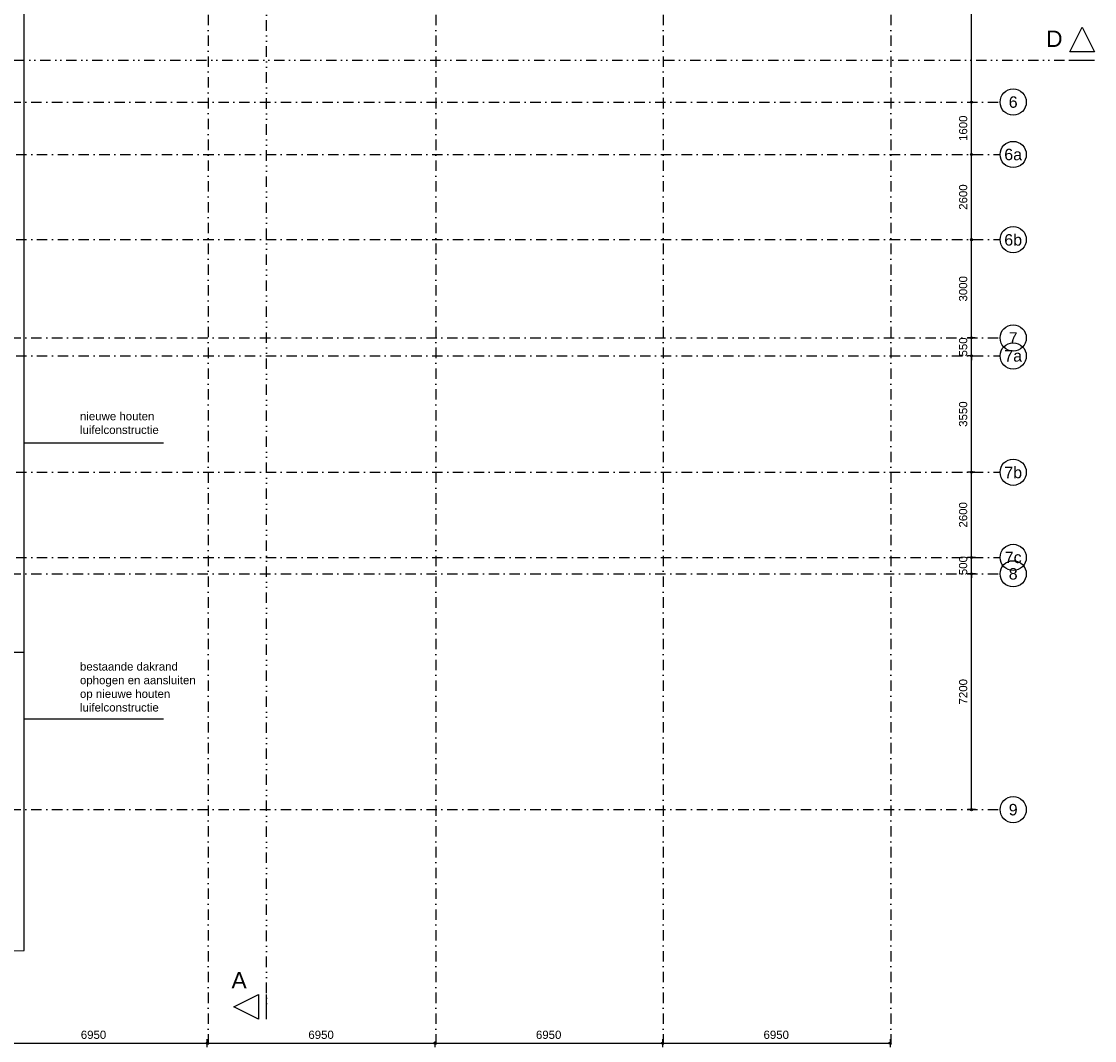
# Model space of a CAD drawing. Header units: millimetres. Extents: x 1137596 to 6076935, y -417599 to 265181.
# Tile 28 of 47: x 1279389 to 1312159, y -356519 to -325411. Entities that reach past the tile are written whole.
import ezdxf
from ezdxf.enums import TextEntityAlignment as Align

# ---------------------------------------------------------------- set-up
doc = ezdxf.new("R2010")
doc.units = ezdxf.units.MM
doc.header["$LTSCALE"] = 50
doc.header["$PDMODE"] = 3
doc.header["$PDSIZE"] = 1
doc.linetypes.add('DASHDOT2', pattern=[12.7, 6.35, -3.175, 0, -3.175])
doc.linetypes.add('DIVIDE2', pattern=[15.875, 6.35, -3.175, 0, -3.175, 0, -3.175])
doc.layers.get('0').update_dxf_attribs({"linetype": 'CONTINUOUS'})
doc.layers.get('DEFPOINTS').update_dxf_attribs({"linetype": 'CONTINUOUS'})
for name, color, linetype in [('AL24----_TRAPPEN', 1, 'CONTINUOUS'), ('AL27----_DAKEN', 7, 'CONTINUOUS'), ('Alg-Dik-Az', 4, 'CONTINUOUS'), ('bib', 7, 'CONTINUOUS'), ('bib @ 100', 7, 'CONTINUOUS'), ('DIM25', 1, 'CONTINUOUS'), ('Stramien-Alg-Az', 9, 'DASHDOT2'), ('Stramien-Alg-Drs', 8, 'CONTINUOUS'), ('Stramien-Alg-Txt', 2, 'CONTINUOUS'), ('Txt25', 2, 'CONTINUOUS')]:
    doc.layers.add(name, color=color, linetype=linetype)
doc.styles.add('BOS3', font='arial.ttf')
doc.dimstyles.new('BOS3', dxfattribs={"dimtxt": 2.5, "dimasz": 1.25, "dimexe": 1.25, "dimexo": 0, "dimgap": 1.25, "dimtad": 1, "dimdec": 3, "dimdsep": 46, "dimtxsty": 'BOS3', "dimblk": 'SMALL', "dimblk1": 'SMALL', "dimblk2": 'SMALL', "dimsah": 1, "dimcen": 2.5, "dimclrd": 1, "dimclre": 1, "dimclrt": 2, "dimadec": 4, "dimazin": 2, "dimtfac": 0.4, "dimtdec": 0, "dimtix": 1, "dimtmove": 2, "dimatfit": 3, "dimfxl": 1.25, "dimfxlon": 1, "dimtvp": 1, "dimtolj": 1, "dimarcsym": 0})

# ---------------------------------------------------------------- blocks, each defined once
blk = doc.blocks.new('*U247')
at = {"layer": 'Stramien-Alg-Drs'}
blk.add_circle((-4, 0), 4, dxfattribs=at)
at = {"layer": 'Stramien-Alg-Txt', "style": 'BOS3'}
blk.add_attdef('TEKST', text='', height=3.5, dxfattribs=at).set_placement((-4, 0), align=Align.MIDDLE)
blk = doc.blocks.new('_Small')
at = {"color": 0, "linetype": 'ByBlock', "lineweight": -2}
blk.add_circle((0, 0), 0.25, dxfattribs=at)
blk = doc.blocks.new('*D186')
at = {"layer": 'DEFPOINTS', "color": 0, "transparency": 16777216}
for p in [(759144, -627668), (766094, -627576), (766094, -627843)]:
    blk.add_point(p, dxfattribs=at)
at = {"layer": 'DIM25', "color": 1, "lineweight": -2, "transparency": 16777216}
for p, q in [((759144, -627793), (759144, -627968)), ((759144, -627843), (766094, -627843)), ((766094, -627718), (766094, -627968))]:
    blk.add_line(p, q, dxfattribs=at)
at = {"layer": 'DIM25', "color": 1, "lineweight": -2, "transparency": 16777216, "xscale": 125, "yscale": 125, "zscale": 125, "rotation": 180}
blk.add_blockref('_Small', (759144, -627843), dxfattribs=at)
at = {"layer": 'DIM25', "color": 1, "lineweight": -2, "transparency": 16777216, "xscale": 125, "yscale": 125, "zscale": 125}
blk.add_blockref('_Small', (766094, -627843), dxfattribs=at)
at = {"layer": 'DIM25', "color": 2, "transparency": 16777216, "insert": (762619, -627591), "char_height": 250, "attachment_point": 5, "style": 'BOS3'}
blk.add_mtext('\\A1;6950', dxfattribs=at)
blk = doc.blocks.new('*D187')
at = {"layer": 'DEFPOINTS', "color": 0, "transparency": 16777216}
for p in [(752194, -627843), (745244, -628152), (752194, -628286)]:
    blk.add_point(p, dxfattribs=at)
at = {"layer": 'DIM25', "color": 1, "lineweight": -2, "transparency": 16777216}
for p, q in [((745244, -627968), (745244, -627718)), ((745244, -627843), (752194, -627843)), ((752194, -627968), (752194, -627718))]:
    blk.add_line(p, q, dxfattribs=at)
at = {"layer": 'DIM25', "color": 1, "lineweight": -2, "transparency": 16777216, "xscale": 125, "yscale": 125, "zscale": 125, "rotation": 180}
blk.add_blockref('_Small', (745244, -627843), dxfattribs=at)
at = {"layer": 'DIM25', "color": 1, "lineweight": -2, "transparency": 16777216, "xscale": 125, "yscale": 125, "zscale": 125}
blk.add_blockref('_Small', (752194, -627843), dxfattribs=at)
at = {"layer": 'DIM25', "color": 2, "transparency": 16777216, "insert": (748719, -627591), "char_height": 250, "attachment_point": 5, "style": 'BOS3'}
blk.add_mtext('\\A1;6950', dxfattribs=at)
blk = doc.blocks.new('*D196')
at = {"layer": 'DEFPOINTS', "color": 0, "transparency": 16777216}
for p in [(759144, -627668), (759144, -627843), (752194, -628286)]:
    blk.add_point(p, dxfattribs=at)
at = {"layer": 'DIM25', "color": 1, "lineweight": -2, "transparency": 16777216}
for p, q in [((752194, -627968), (752194, -627718)), ((752194, -627843), (759144, -627843)), ((759144, -627793), (759144, -627968))]:
    blk.add_line(p, q, dxfattribs=at)
at = {"layer": 'DIM25', "color": 1, "lineweight": -2, "transparency": 16777216, "xscale": 125, "yscale": 125, "zscale": 125, "rotation": 180}
blk.add_blockref('_Small', (752194, -627843), dxfattribs=at)
at = {"layer": 'DIM25', "color": 1, "lineweight": -2, "transparency": 16777216, "xscale": 125, "yscale": 125, "zscale": 125}
blk.add_blockref('_Small', (759144, -627843), dxfattribs=at)
at = {"layer": 'DIM25', "color": 2, "transparency": 16777216, "insert": (755669, -627591), "char_height": 250, "attachment_point": 5, "style": 'BOS3'}
blk.add_mtext('\\A1;6950', dxfattribs=at)
blk = doc.blocks.new('*D197')
at = {"layer": 'DEFPOINTS', "color": 0, "transparency": 16777216}
for p in [(766094, -627576), (773044, -627576), (773044, -627843)]:
    blk.add_point(p, dxfattribs=at)
at = {"layer": 'DIM25', "color": 1, "lineweight": -2, "transparency": 16777216}
for p, q in [((766094, -627718), (766094, -627968)), ((766094, -627843), (773044, -627843)), ((773044, -627718), (773044, -627968))]:
    blk.add_line(p, q, dxfattribs=at)
at = {"layer": 'DIM25', "color": 1, "lineweight": -2, "transparency": 16777216, "xscale": 125, "yscale": 125, "zscale": 125, "rotation": 180}
blk.add_blockref('_Small', (766094, -627843), dxfattribs=at)
at = {"layer": 'DIM25', "color": 1, "lineweight": -2, "transparency": 16777216, "xscale": 125, "yscale": 125, "zscale": 125}
blk.add_blockref('_Small', (773044, -627843), dxfattribs=at)
at = {"layer": 'DIM25', "color": 2, "transparency": 16777216, "insert": (769569, -627591), "char_height": 250, "attachment_point": 5, "style": 'BOS3'}
blk.add_mtext('\\A1;6950', dxfattribs=at)
blk = doc.blocks.new('*D198')
at = {"layer": 'DEFPOINTS', "color": 0, "transparency": 16777216}
for p in [(775531, -610417), (775756, -610417), (775942, -613017)]:
    blk.add_point(p, dxfattribs=at)
at = {"layer": 'DIM25', "color": 1, "lineweight": -2, "transparency": 16777216}
for p, q in [((775631, -610417), (775406, -610417)), ((775531, -613017), (775531, -610417)), ((775656, -613017), (775406, -613017))]:
    blk.add_line(p, q, dxfattribs=at)
at = {"layer": 'DIM25', "color": 1, "lineweight": -2, "transparency": 16777216, "xscale": 125, "yscale": 125, "zscale": 125}
for p, rotation in [((775531, -610417), 90), ((775531, -613017), 270)]:
    blk.add_blockref('_Small', p, dxfattribs=dict(at, rotation=rotation))
at = {"layer": 'DIM25', "color": 2, "transparency": 16777216, "insert": (775278, -611717), "char_height": 250, "attachment_point": 5, "rotation": 90, "style": 'BOS3'}
blk.add_mtext('\\A1;2600', dxfattribs=at)
blk = doc.blocks.new('*D199')
at = {"layer": 'DEFPOINTS', "color": 0, "transparency": 16777216}
for p in [(775531, -606867), (775657, -606867), (775756, -610417)]:
    blk.add_point(p, dxfattribs=at)
at = {"layer": 'DIM25', "color": 1, "lineweight": -2, "transparency": 16777216}
for p, q in [((775532, -606867), (775406, -606867)), ((775531, -610417), (775531, -606867)), ((775631, -610417), (775406, -610417))]:
    blk.add_line(p, q, dxfattribs=at)
at = {"layer": 'DIM25', "color": 1, "lineweight": -2, "transparency": 16777216, "xscale": 125, "yscale": 125, "zscale": 125}
for p, rotation in [((775531, -606867), 90), ((775531, -610417), 270)]:
    blk.add_blockref('_Small', p, dxfattribs=dict(at, rotation=rotation))
at = {"layer": 'DIM25', "color": 2, "transparency": 16777216, "insert": (775278, -608642), "char_height": 250, "attachment_point": 5, "rotation": 90, "style": 'BOS3'}
blk.add_mtext('\\A1;3550', dxfattribs=at)
blk = doc.blocks.new('*D200')
at = {"layer": 'DEFPOINTS', "color": 0, "transparency": 16777216}
for p in [(775458, -603317), (775531, -603317), (775766, -606317)]:
    blk.add_point(p, dxfattribs=at)
at = {"layer": 'DIM25', "color": 1, "lineweight": -2, "transparency": 16777216}
for p, q in [((775531, -603317), (775656, -603317)), ((775531, -606317), (775531, -603317)), ((775641, -606317), (775406, -606317))]:
    blk.add_line(p, q, dxfattribs=at)
at = {"layer": 'DIM25', "color": 1, "lineweight": -2, "transparency": 16777216, "xscale": 125, "yscale": 125, "zscale": 125}
for p, rotation in [((775531, -603317), 90), ((775531, -606317), 270)]:
    blk.add_blockref('_Small', p, dxfattribs=dict(at, rotation=rotation))
at = {"layer": 'DIM25', "color": 2, "transparency": 16777216, "insert": (775278, -604817), "char_height": 250, "attachment_point": 5, "rotation": 90, "style": 'BOS3'}
blk.add_mtext('\\A1;3000', dxfattribs=at)
blk = doc.blocks.new('*D201')
at = {"layer": 'DEFPOINTS', "color": 0, "transparency": 16777216}
for p in [(775531, -613017), (775942, -613017), (775787, -613517)]:
    blk.add_point(p, dxfattribs=at)
at = {"layer": 'DIM25', "color": 1, "lineweight": -2, "transparency": 16777216}
for p, q in [((775656, -613017), (775406, -613017)), ((775531, -613017), (775531, -612892)), ((775531, -613517), (775531, -613017)), ((775656, -613517), (775406, -613517)), ((775531, -613517), (775531, -613642))]:
    blk.add_line(p, q, dxfattribs=at)
at = {"layer": 'DIM25', "color": 1, "lineweight": -2, "transparency": 16777216, "xscale": 125, "yscale": 125, "zscale": 125}
for p, rotation in [((775531, -613017), 270), ((775531, -613517), 90)]:
    blk.add_blockref('_Small', p, dxfattribs=dict(at, rotation=rotation))
at = {"layer": 'DIM25', "color": 2, "transparency": 16777216, "insert": (775278, -613267), "char_height": 250, "attachment_point": 5, "rotation": 90, "style": 'BOS3'}
blk.add_mtext('\\A1;500', dxfattribs=at)
blk = doc.blocks.new('*D207')
at = {"layer": 'DEFPOINTS', "color": 0, "transparency": 16777216}
for p in [(775531, -606317), (775766, -606317), (775657, -606867)]:
    blk.add_point(p, dxfattribs=at)
at = {"layer": 'DIM25', "color": 1, "lineweight": -2, "transparency": 16777216}
for p, q in [((775531, -606317), (775531, -606192)), ((775641, -606317), (775406, -606317)), ((775531, -606867), (775531, -606317)), ((775532, -606867), (775406, -606867)), ((775531, -606867), (775531, -606992))]:
    blk.add_line(p, q, dxfattribs=at)
at = {"layer": 'DIM25', "color": 1, "lineweight": -2, "transparency": 16777216, "xscale": 125, "yscale": 125, "zscale": 125}
for p, rotation in [((775531, -606317), 270), ((775531, -606867), 90)]:
    blk.add_blockref('_Small', p, dxfattribs=dict(at, rotation=rotation))
at = {"layer": 'DIM25', "color": 2, "transparency": 16777216, "insert": (775278, -606592), "char_height": 250, "attachment_point": 5, "rotation": 90, "style": 'BOS3'}
blk.add_mtext('\\A1;550', dxfattribs=at)
blk = doc.blocks.new('*D208')
at = {"layer": 'DEFPOINTS', "color": 0, "transparency": 16777216}
for p in [(775478, -600717), (775531, -600717), (775458, -603317)]:
    blk.add_point(p, dxfattribs=at)
at = {"layer": 'DIM25', "color": 1, "lineweight": -2, "transparency": 16777216}
for p, q in [((775531, -600717), (775656, -600717)), ((775531, -603317), (775531, -600717)), ((775531, -603317), (775656, -603317))]:
    blk.add_line(p, q, dxfattribs=at)
at = {"layer": 'DIM25', "color": 1, "lineweight": -2, "transparency": 16777216, "xscale": 125, "yscale": 125, "zscale": 125}
for p, rotation in [((775531, -600717), 90), ((775531, -603317), 270)]:
    blk.add_blockref('_Small', p, dxfattribs=dict(at, rotation=rotation))
at = {"layer": 'DIM25', "color": 2, "transparency": 16777216, "insert": (775278, -602017), "char_height": 250, "attachment_point": 5, "rotation": 90, "style": 'BOS3'}
blk.add_mtext('\\A1;2600', dxfattribs=at)
blk = doc.blocks.new('*D209')
at = {"layer": 'DEFPOINTS', "color": 0, "transparency": 16777216}
for p in [(775531, -613517), (775787, -613517), (775964, -620717)]:
    blk.add_point(p, dxfattribs=at)
at = {"layer": 'DIM25', "color": 1, "lineweight": -2, "transparency": 16777216}
for p, q in [((775656, -613517), (775406, -613517)), ((775531, -620717), (775531, -613517)), ((775656, -620717), (775406, -620717))]:
    blk.add_line(p, q, dxfattribs=at)
at = {"layer": 'DIM25', "color": 1, "lineweight": -2, "transparency": 16777216, "xscale": 125, "yscale": 125, "zscale": 125}
for p, rotation in [((775531, -613517), 90), ((775531, -620717), 270)]:
    blk.add_blockref('_Small', p, dxfattribs=dict(at, rotation=rotation))
at = {"layer": 'DIM25', "color": 2, "transparency": 16777216, "insert": (775278, -617117), "char_height": 250, "attachment_point": 5, "rotation": 90, "style": 'BOS3'}
blk.add_mtext('\\A1;7200', dxfattribs=at)
blk = doc.blocks.new('*D210')
at = {"layer": 'DEFPOINTS', "color": 0, "transparency": 16777216}
for p in [(775458, -599117), (775531, -599117), (775478, -600717)]:
    blk.add_point(p, dxfattribs=at)
at = {"layer": 'DIM25', "color": 1, "lineweight": -2, "transparency": 16777216}
for p, q in [((775531, -599117), (775656, -599117)), ((775531, -600717), (775531, -599117)), ((775531, -600717), (775656, -600717))]:
    blk.add_line(p, q, dxfattribs=at)
at = {"layer": 'DIM25', "color": 1, "lineweight": -2, "transparency": 16777216, "xscale": 125, "yscale": 125, "zscale": 125}
for p, rotation in [((775531, -599117), 90), ((775531, -600717), 270)]:
    blk.add_blockref('_Small', p, dxfattribs=dict(at, rotation=rotation))
at = {"layer": 'DIM25', "color": 2, "transparency": 16777216, "insert": (775278, -599917), "char_height": 250, "attachment_point": 5, "rotation": 90, "style": 'BOS3'}
blk.add_mtext('\\A1;1600', dxfattribs=at)
blk = doc.blocks.new('*D211')
at = {"layer": 'DEFPOINTS', "color": 0, "transparency": 16777216}
for p in [(775531, -591917), (775584, -591917), (775458, -599117)]:
    blk.add_point(p, dxfattribs=at)
at = {"layer": 'DIM25', "color": 1, "lineweight": -2, "transparency": 16777216}
for p, q in [((775531, -591917), (775406, -591917)), ((775531, -599117), (775531, -591917)), ((775531, -599117), (775656, -599117))]:
    blk.add_line(p, q, dxfattribs=at)
at = {"layer": 'DIM25', "color": 1, "lineweight": -2, "transparency": 16777216, "xscale": 125, "yscale": 125, "zscale": 125}
for p, rotation in [((775531, -591917), 90), ((775531, -599117), 270)]:
    blk.add_blockref('_Small', p, dxfattribs=dict(at, rotation=rotation))
at = {"layer": 'DIM25', "color": 2, "transparency": 16777216, "insert": (775278, -595517), "char_height": 250, "attachment_point": 5, "rotation": 90, "style": 'BOS3'}
blk.add_mtext('\\A1;7200', dxfattribs=at)
blk = doc.blocks.new('doorsneden')
at = {"layer": 'Alg-Dik-Az', "linetype": 'DIVIDE2'}
for p, q in [((43781, -63991), (43781, 5353)), ((-3627, -34717), (69066, -34717))]:
    blk.add_line(p, q, dxfattribs=at)
at = {"layer": 'Alg-Dik-Az'}
for p, q in [((68316, -34717), (69066, -34717)), ((43781, -63991), (43781, -63241))]:
    blk.add_line(p, q, dxfattribs=at)
for points in [[(68316, -34467), (68691, -33717), (69066, -34467)], [(43531, -63991), (42781, -63616), (43531, -63241)]]:
    blk.add_lwpolyline(points, close=True, dxfattribs=at)
at = {"layer": 'Alg-Dik-Az', "style": 'BOS3'}
for s, p in [('D', (67586, -34317)), ('A', (42709, -63056))]:
    blk.add_text(s, height=500, dxfattribs=at).set_placement(p)
blk = doc.blocks.new('stramienen')
at = {"layer": 'Stramien-Alg-Az'}
for points in [[(752220.671, -557711.0088), (752220.671, -629125.4991)], [(759170.6692, -557711.0234), (759170.6692, -629125.5137)], [(766120.6695, -557711.0234), (766120.6695, -629125.5137)], [(773070.6697, -557711.0234), (773070.6697, -629125.5137)], [(703629.6064, -599117.1403), (776404.4348, -599117.1403)], [(730479.0455, -600717.1188), (776404.4348, -600717.1188)], [(730479.0455, -603317.1185), (776404.4348, -603317.1185)], [(703629.6064, -606317.1403), (776404.4348, -606317.1403)], [(730479.0455, -606867.1185), (776404.4348, -606867.1185)], [(730479.0455, -610417.1186), (776404.4348, -610417.1186)], [(730479.0455, -613017.1193), (776404.4348, -613017.1193)], [(703629.6064, -613517.1403), (776404.4348, -613517.1403)], [(703629.6064, -620717.1403), (776404.4348, -620717.1403)]]:
    blk.add_lwpolyline(points, dxfattribs=at)
at = {"layer": 'bib @ 100', "xscale": 100, "yscale": 100, "zscale": 100}
for p, values in [((777204.4348, -599117.1403), {'TEKST': '6'}), ((777204.4348, -600717.1188), {'TEKST': '6a'}), ((777204.4348, -603317.1185), {'TEKST': '6b'}), ((777204.4348, -606317.1403), {'TEKST': '7'}), ((777204.4348, -606867.1185), {'TEKST': '7a'}), ((777204.4348, -610417.1186), {'TEKST': '7b'}), ((777204.4348, -613017.1193), {'TEKST': '7c'}), ((777204.4348, -613517.1403), {'TEKST': '8'}), ((777204.4348, -620717.1403), {'TEKST': '9'})]:
    blk.add_blockref('*U247', p, dxfattribs=at).add_auto_attribs(values)
at = {"layer": 'DIM25'}
for base, p1, p2, picture, middle in [((775531.006, -591917.1402), (775458.3164, -599117.1403), (775584.408, -591917.1402), '*D211', (775278.3628, -595517.1403)), ((775531.00601, -599117.11927), (775478.1289, -600717.11878), (775458.31638, -599117.11927), '*D210', (775278.36277, -599917.11903)), ((775531.006, -600717.1188), (775458.3164, -603317.1185), (775478.1289, -600717.1188), '*D208', (775278.3628, -602017.1187)), ((775531.006, -603317.1405), (775765.5416, -606317.1403), (775458.3164, -603317.1405), '*D200', (775278.2775, -604817.1404)), ((775531.006, -606317.1183), (775657.36, -606867.1185), (775765.5416, -606317.1183), '*D207', (775278.3628, -606592.1184)), ((775531.006, -606867.1185), (775755.7666, -610417.1186), (775657.36, -606867.1185), '*D199', (775278.2775, -608642.1186)), ((775531.006, -610417.1196), (775941.9517, -613017.1193), (775755.7666, -610417.1196), '*D198', (775278.3628, -611717.1194)), ((775531.006, -613017.1403), (775787.1254, -613517.1403), (775941.9517, -613017.1403), '*D201', (775278.3628, -613267.1403)), ((775531.006, -613517.1403), (775964.454, -620717.1403), (775787.1254, -613517.1403), '*D209', (775278.3628, -617117.1403))]:
    dim = blk.add_linear_dim(base=base, p1=p1, p2=p2, angle=90, dimstyle='BOS3', override={"dimscale": 0, "dimtxt": 2.5, "dimasz": 1.25, "dimexe": 1.25, "dimexo": 1.25, "dimgap": 1.25, "dimclrt": 2, "dimfxl": 1.25, "dimfxlon": 1}, dxfattribs=at)
    dim.commit()
    dim.dimension.update_dxf_attribs({"geometry": picture, "text_midpoint": middle})
for base, p1, p2, picture, middle in [((752193.7268, -627843.232), (745243.7265, -628152.3631), (752193.7268, -628286.2625), '*D187', (748718.7267, -627590.5887)), ((759143.6766, -627843.232), (752193.6768, -628286.2625), (759143.6766, -627667.7655), '*D196', (755668.6767, -627590.5887)), ((766093.9118, -627843.232), (759143.9116, -627667.7655), (766093.9118, -627576.3249), '*D186', (762618.9117, -627590.5887)), ((773043.9471, -627843.232), (766093.9468, -627576.3249), (773043.9471, -627576.1948), '*D197', (769568.947, -627590.5887))]:
    dim = blk.add_linear_dim(base=base, p1=p1, p2=p2, dimstyle='BOS3', override={"dimscale": 0, "dimtxt": 2.5, "dimasz": 1.25, "dimexe": 1.25, "dimexo": 1.25, "dimgap": 1.25, "dimclrt": 2, "dimfxl": 1.25, "dimfxlon": 1}, dxfattribs=at)
    dim.commit()
    dim.dimension.update_dxf_attribs({"geometry": picture, "text_midpoint": middle})

msp = doc.modelspace()

# ---------------------------------------------------------------- linework, layer by layer
at = {"layer": 'AL24----_TRAPPEN'}
msp.add_lwpolyline([(1279474.6662, -344704.1966), (1279474.7959, -319524.2195), (1279474.7959, -319524.2195), (1306410.7086, -319524.2195), (1306410.7086, -319524.2195), (1306410.7086, -293455.1421), (1306410.7086, -292555.1421), (1264262.6104, -292555.1421)], dxfattribs=at)
at = {"layer": 'AL27----_DAKEN'}
msp.add_lwpolyline([(1264069.0971, -348375.9614), (1264069.0983, -353775.9614), (1279474.6768, -353775.578), (1279474.6787, -344671.5746), (1278574.6782, -344671.5731)], dxfattribs=at)
msp.add_lwpolyline([(1264069.0971, -348375.9614), (1264069.0983, -353775.9614), (1279474.6768, -353775.578), (1279474.6787, -344671.5746), (1278574.6782, -344671.5731)], dxfattribs=at)

# ---------------------------------------------------------------- block references
msp.add_blockref('stramienen', (532869.4244, 271245.5598))
at = {"layer": 'bib'}
msp.add_blockref('doorsneden', (1243092.7759, -291871.5804), dxfattribs=at)

# ---------------------------------------------------------------- texts
at = {"layer": 'Txt25', "char_height": 250, "attachment_point": 1, "style": 'BOS3'}
for s, insert in [('nieuwe houten luifelconstructie', (1281175.4384, -337335.0831)), ('bestaande dakrand ophogen en aansluiten \\Pop nieuwe houten luifelconstructie', (1281175.4384, -344975.4321))]:
    msp.add_mtext_dynamic_manual_height_columns(s, width=4031.158159, gutter_width=1250, heights=[0], dxfattribs=dict(at, insert=insert))

# ---------------------------------------------------------------- leaders
at = {"layer": 'AL24----_TRAPPEN'}
for points in [[(1279474.6783, -338270.1126), (1283722.0829, -338270.1126)], [(1279474.6783, -346703.1015), (1283722.0829, -346703.1015)]]:
    msp.add_leader(points, dimstyle='BOS3', override={"dimscale": 0}, dxfattribs=at)

doc.saveas('drawing.dxf')
